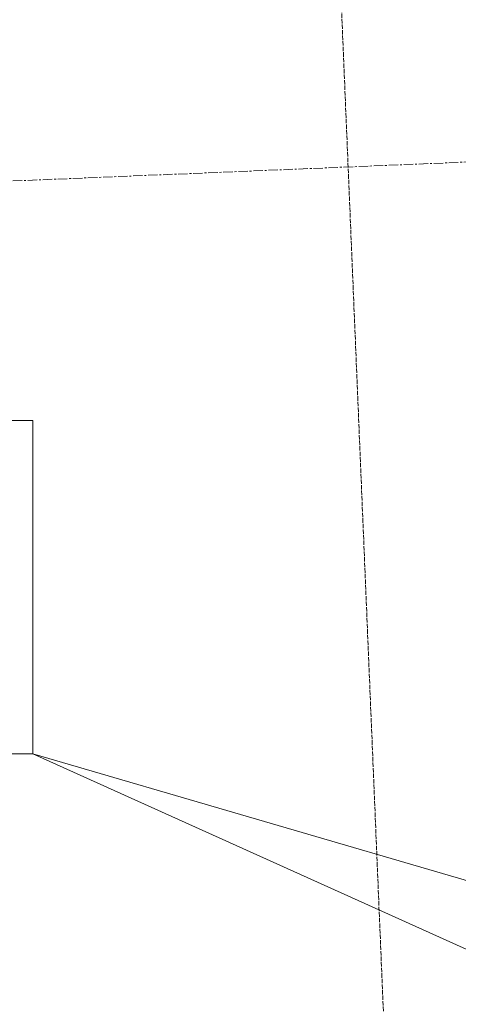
# Model space of a CAD drawing. Header units: millimetres. Extents: x -15129 to 9171, y -18789 to 5877.
# Tile 83 of 256: x -12048 to -11752, y -9121 to -8457. Entities that reach past the tile are written whole.
import ezdxf

# ---------------------------------------------------------------- set-up
doc = ezdxf.new("R2010")
doc.units = ezdxf.units.MM
doc.linetypes.add('ACAD_ISO02W100', pattern=[15, 12, -3])
doc.linetypes.add('CENTER', pattern=[50.8, 31.75, -6.35, 6.35, -6.35])
doc.layers.add('AS_Sciany betonowe', color=252, linetype='Continuous')

msp = doc.modelspace()

# ---------------------------------------------------------------- linework, layer by layer
at = {"color": 5, "linetype": 'CENTER', "lineweight": 13, "ltscale": 0.2}
msp.add_line((-12945.59, -8602.72, 76020), (-9567.89, -8461.84, 38010), dxfattribs=at)
at = {"color": 7, "lineweight": 13}
for p in [(-11691.77, -9108.88), (-11694.1, -9053.11)]:
    msp.add_line(p, (-12038.83, -8952.23), dxfattribs=at)
msp.add_lwpolyline([(-12409.55, -8952.23), (-12038.83, -8952.23), (-12038.83, -8727.23), (-12409.55, -8727.23), (-12409.55, -8952.23)], dxfattribs=at)
at = {"layer": 'AS_Sciany betonowe', "color": 145, "linetype": 'ACAD_ISO02W100', "lineweight": 13, "ltscale": 0.25}
msp.add_line((-12131.54, -1228.6), (-11477.93, -16899.65), dxfattribs=at)

doc.saveas('drawing.dxf')
